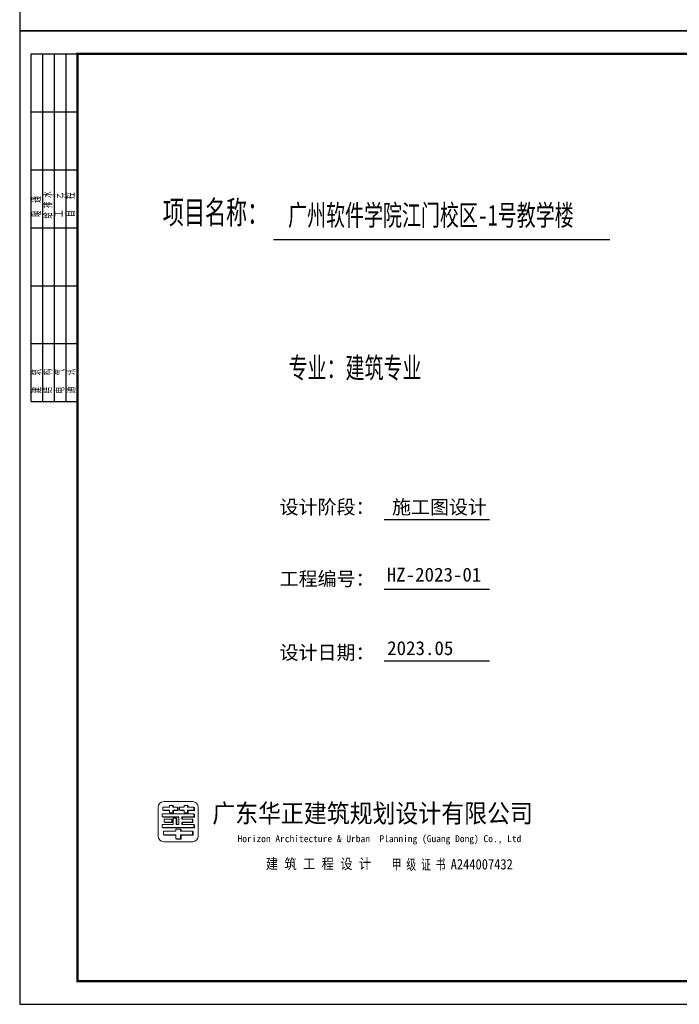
# Model space of a CAD drawing. Extents: x 1779708 to 7299578, y -1121471 to 88434.
# Tile 1 of 100: x 3833323 to 3861784, y -1084792 to -1042317. Entities that reach past the tile are written whole.
import ezdxf
from ezdxf.enums import TextEntityAlignment as Align

# ---------------------------------------------------------------- set-up
doc = ezdxf.new("R2010")
doc.units = 0
doc.header["$LTSCALE"] = 1000
doc.header["$MEASUREMENT"] = 0
doc.layers.get('0').update_dxf_attribs({"linetype": 'CONTINUOUS'})
for name, color, linetype in [('AXIS', 3, 'CONTINUOUS'), ('PUB_TEXT', 7, 'CONTINUOUS'), ('PUB_TITLE', 4, 'CONTINUOUS')]:
    doc.layers.add(name, color=color, linetype=linetype)
doc.layers.add('logo', color=81, linetype='CONTINUOUS', lineweight=18)
doc.styles.add('-华文中宋', font='txt', dxfattribs={"width": 0.8, "height": 750})
doc.styles.add('-宋体', font='simhei.ttf', dxfattribs={"width": 0.7})
doc.styles.get("Standard").update_dxf_attribs({"font": 'GBENOR', "bigfont": 'GBCBIG'})
doc.styles.add('STYLE1', font='txt', dxfattribs={"width": 0.5})
doc.styles.add('STYLE2', font='txt', dxfattribs={"width": 0.8, "height": 350})

# ---------------------------------------------------------------- blocks, each defined once
blk = doc.blocks.new('$titleblk$00000095')
for p, q in [((-150, 20), (-150, 0)), ((-150, 20), (0, 20)), ((-125, 20), (-125, 0)), ((-100, 20), (-100, 0)), ((-75, 20), (-75, 0)), ((-75, 20), (-75, 0)), ((-50, 20), (-50, 0)), ((-25, 20), (-25, 0)), ((0, 20), (0, 0)), ((-150, 15), (-75, 15)), ((-75, 15), (0, 15)), ((-150, 10), (-75, 10)), ((-75, 10), (0, 10)), ((-150, 5), (-75, 5)), ((-75, 5), (0, 5))]:
    blk.add_line(p, q)
at = {"width": 0.8}
for s, p in [('建   筑', (-146.45, 15.65)), ('暖  通', (-70.35, 15.73)), ('结   构', (-146.45, 10.91)), ('给 排 水', (-71.03, 10.9)), ('电   气', (-146.45, 5.65)), ('工   艺', (-70.35, 6.13)), ('通   讯', (-146.45, 0.88)), ('自   控', (-70.35, 1.24))]:
    blk.add_text(s, height=3.509, dxfattribs=at).set_placement(p)

msp = doc.modelspace()

# ---------------------------------------------------------------- hatches: boundary and pattern name
at = {"layer": 'logo'}
for points in [[(3840136, -1076281.5), (3840136, -1076419.8), (3839928.6, -1076419.8), (3839928.6, -1076530.4), (3839790.3, -1076530.4), (3839818.3, -1076548.1), (3839956.5, -1076548.1), (3839956.5, -1076437.4), (3840163.9, -1076437.4), (3840163.9, -1076299.2), (3840136, -1076281.5)], [(3839928.6, -1076212.4), (3839928.6, -1076281.5), (3839956.4, -1076281.4), (3839956.4, -1076230)], [(3840420.6, -1076530.4), (3840448.6, -1076548.1), (3840586.8, -1076548.1), (3840586.8, -1076437.4), (3840863.9, -1076437.4), (3840863.9, -1076299.2), (3840835.9, -1076281.5), (3840835.9, -1076419.8), (3840558.9, -1076419.8), (3840558.9, -1076530.4)], [(3840558.9, -1076212.5), (3840558.9, -1076281.5), (3840586.7, -1076281.5), (3840586.7, -1076230)], [(3840196.8, -1076717.8), (3840196.8, -1076701.7), (3839476.7, -1076701.7), (3839502.1, -1076717.8)], [(3839497.6, -1076419.8), (3839525.6, -1076437.4), (3839790.3, -1076437.4), (3839790.3, -1076419.8)], [(3840213.2, -1076419.8), (3840241.2, -1076437.4), (3840420.6, -1076437.4), (3840420.6, -1076419.8)], [(3840322.5, -1076701.7), (3840322.5, -1076806.6), (3840347.7, -1076806.6), (3840347.7, -1076717.8), (3840863.5, -1076717.8), (3840863.5, -1076592.1), (3840838.1, -1076576), (3840838.1, -1076701.7)], [(3840838.1, -1077037.2), (3840838.1, -1077162.9), (3839476.7, -1077162.9), (3839502.1, -1077178.9), (3840863.5, -1077178.9), (3840863.5, -1077053.2)], [(3839882.7, -1076806.6), (3839882.7, -1076932.3), (3839556.7, -1076932.3), (3839582.1, -1076948.4), (3839908.1, -1076948.4), (3839908.1, -1076822.7)], [(3840071.1, -1076764.6), (3840096.5, -1076780.6), (3840096.5, -1077037.2), (3840071.1, -1077037.2)], [(3840775.3, -1076806.6), (3840775.3, -1076932.3), (3840322.5, -1076932.3), (3840322.5, -1077037.2), (3840347.7, -1077037.2), (3840347.7, -1076948.4), (3840800.7, -1076948.4), (3840800.7, -1076822.7)], [(3840064.2, -1077493.5), (3840064.2, -1077477.4), (3839530, -1077477.4), (3839555.4, -1077493.5)], [(3840810.9, -1077493.5), (3840810.9, -1077349.2), (3840785.5, -1077325.8), (3840785.5, -1077477.4), (3840260.4, -1077477.4), (3840260.4, -1077654.4), (3840064.2, -1077654.4), (3840089.6, -1077670.4), (3840285.8, -1077670.4), (3840285.8, -1077493.5)], [(3840260.4, -1077239.9), (3840260.4, -1077325.9), (3840285.6, -1077325.5), (3840285.6, -1077256), (3840260.4, -1077239.9)]]:
    msp.add_hatch(color=256, dxfattribs=at).paths.add_polyline_path(points)

# ---------------------------------------------------------------- linework, layer by layer
for p, q in [((3839497.6, -1076419.8), (3839497.6, -1076281.5)), ((3839497.6, -1076281.5), (3839790.3, -1076281.5)), ((3839790.3, -1076281.5), (3839652.1, -1076281.5)), ((3839790.3, -1076212.4), (3839928.6, -1076212.4)), ((3839790.3, -1076281.5), (3839790.3, -1076212.4)), ((3839790.3, -1076212.4), (3839790.3, -1076281.5)), ((3839928.6, -1076212.4), (3839928.6, -1076281.5)), ((3839928.6, -1076212.4), (3839956.4, -1076230)), ((3839928.6, -1076281.5), (3840136, -1076281.5)), ((3839956.4, -1076230), (3839956.4, -1076281.4)), ((3840136, -1076281.5), (3840136, -1076281.5)), ((3840163.9, -1076299.2), (3840136, -1076281.5)), ((3840136, -1076281.5), (3840136, -1076419.8)), ((3840136, -1076281.5), (3840163.9, -1076299.2)), ((3840136, -1076281.5), (3840136, -1076419.8)), ((3840163.9, -1076437.4), (3840163.9, -1076299.2)), ((3840163.9, -1076299.2), (3840163.9, -1076437.4)), ((3840213.2, -1076419.8), (3840213.2, -1076281.5)), ((3840213.2, -1076281.5), (3840420.6, -1076281.5)), ((3840420.6, -1076212.4), (3840558.9, -1076212.4)), ((3840420.6, -1076281.5), (3840420.6, -1076212.4)), ((3840420.6, -1076212.4), (3840420.6, -1076281.5)), ((3840420.6, -1076212.4), (3840558.9, -1076212.4)), ((3840558.9, -1076212.4), (3840558.9, -1076281.5)), ((3840558.9, -1076212.5), (3840586.7, -1076230)), ((3840558.9, -1076281.5), (3840835.9, -1076281.5)), ((3840586.7, -1076230), (3840586.7, -1076281.5)), ((3840835.9, -1076281.5), (3840835.9, -1076281.5)), ((3840835.9, -1076281.5), (3840835.9, -1076419.8)), ((3840835.9, -1076419.8), (3840835.9, -1076281.5)), ((3840835.9, -1076281.5), (3840863.9, -1076299.2)), ((3840863.9, -1076437.4), (3840863.9, -1076299.2)), ((3840863.9, -1076299.2), (3840863.9, -1076437.4)), ((3839476.7, -1076576.1), (3840699.6, -1076576)), ((3839476.7, -1076703.8), (3839476.7, -1076576.4)), ((3839476.7, -1076701.7), (3840196.8, -1076701.7)), ((3839476.7, -1076701.7), (3839502.1, -1076717.8)), ((3839525.6, -1076437.4), (3839497.6, -1076419.8)), ((3839790.3, -1076419.8), (3839497.6, -1076419.8)), ((3839502.1, -1076717.8), (3840196.8, -1076717.8)), ((3839790.3, -1076437.4), (3839525.6, -1076437.4)), ((3839631.2, -1076576.1), (3839631.2, -1076576.1)), ((3840196.8, -1076701.7), (3839631.2, -1076701.7)), ((3839652.1, -1076419.8), (3839652.1, -1076419.8)), ((3839652.1, -1076419.8), (3839790.3, -1076419.8)), ((3839790.3, -1076419.8), (3839652.1, -1076419.8)), ((3840196.8, -1076717.8), (3839656.6, -1076717.8)), ((3839790.3, -1076437.4), (3839680, -1076437.4)), ((3839790.3, -1076419.8), (3839790.3, -1076437.4)), ((3839790.3, -1076530.4), (3839790.3, -1076419.8)), ((3839790.3, -1076530.4), (3839818.3, -1076548.1)), ((3839928.6, -1076530.4), (3839790.3, -1076530.4)), ((3839790.3, -1076530.4), (3839818.3, -1076548.1)), ((3839790.3, -1076530.4), (3839928.6, -1076530.4)), ((3839818.3, -1076548.1), (3839956.5, -1076548.1)), ((3839818.3, -1076548.1), (3839956.5, -1076548.1)), ((3839819.7, -1076576), (3840838.1, -1076576)), ((3840196.8, -1076701.7), (3839819.7, -1076701.7)), ((3839928.6, -1076419.8), (3839928.6, -1076530.4)), ((3840136, -1076419.8), (3839928.6, -1076419.8)), ((3839928.6, -1076419.8), (3839956.5, -1076437.4)), ((3839928.6, -1076419.8), (3839928.6, -1076530.4)), ((3840136, -1076419.8), (3839928.6, -1076419.8)), ((3839928.6, -1076530.4), (3839956.5, -1076548.1)), ((3840071.1, -1076576), (3839945.4, -1076576)), ((3839956.5, -1076419.8), (3839956.5, -1076548.1)), ((3839956.5, -1076437.4), (3840163.9, -1076437.4)), ((3839956.5, -1076548.1), (3839956.5, -1076437.4)), ((3840163.9, -1076437.4), (3839956.5, -1076437.4)), ((3840136, -1076419.8), (3840163.9, -1076437.4)), ((3840196.8, -1077037.2), (3840196.8, -1076701.7)), ((3840196.8, -1076701.7), (3840196.8, -1076717.8)), ((3840420.6, -1076419.8), (3840213.2, -1076419.8)), ((3840213.2, -1076419.8), (3840241.2, -1076437.4)), ((3840213.2, -1076419.8), (3840241.2, -1076437.4)), ((3840420.6, -1076419.8), (3840213.2, -1076419.8)), ((3840241.2, -1076437.4), (3840420.6, -1076437.4)), ((3840420.6, -1076437.4), (3840241.2, -1076437.4)), ((3840322.5, -1076701.7), (3840322.5, -1076806.6)), ((3840838.1, -1076701.7), (3840322.5, -1076701.7)), ((3840322.5, -1076701.7), (3840838.1, -1076701.7)), ((3840322.5, -1076806.6), (3840322.5, -1076701.7)), ((3840322.5, -1076701.7), (3840347.9, -1076717.8)), ((3840699.6, -1076701.7), (3840322.5, -1076701.7)), ((3840347.9, -1076717.8), (3840347.7, -1076806.6)), ((3840347.7, -1076806.6), (3840347.9, -1076717.8)), ((3840863.5, -1076717.8), (3840347.9, -1076717.8)), ((3840347.9, -1076717.8), (3840863.5, -1076717.8)), ((3840420.6, -1076437.4), (3840420.6, -1076419.8)), ((3840420.6, -1076530.4), (3840420.6, -1076419.8)), ((3840420.6, -1076530.4), (3840448.6, -1076548.1)), ((3840558.9, -1076530.4), (3840420.6, -1076530.4)), ((3840420.6, -1076530.4), (3840448.6, -1076548.1)), ((3840420.6, -1076530.4), (3840558.9, -1076530.4)), ((3840448.2, -1076576), (3840573.9, -1076576)), ((3840448.6, -1076548.1), (3840586.8, -1076548.1)), ((3840448.6, -1076548.1), (3840586.8, -1076548.1)), ((3840558.9, -1076419.8), (3840558.9, -1076530.4)), ((3840697.4, -1076419.8), (3840558.9, -1076419.8)), ((3840558.9, -1076419.8), (3840586.8, -1076437.4)), ((3840835.9, -1076419.8), (3840558.9, -1076419.8)), ((3840558.9, -1076419.8), (3840558.9, -1076530.4)), ((3840558.9, -1076530.4), (3840586.8, -1076548.1)), ((3840586.8, -1076437.4), (3840725.4, -1076437.4)), ((3840586.8, -1076548.1), (3840586.8, -1076437.4)), ((3840586.8, -1076437.4), (3840863.9, -1076437.4)), ((3840586.8, -1076437.4), (3840586.8, -1076548.1)), ((3840835.9, -1076419.8), (3840863.9, -1076437.4)), ((3840838.1, -1076576), (3840838.1, -1076701.7)), ((3840838.1, -1076701.7), (3840838.1, -1076576)), ((3840838.1, -1076576), (3840863.5, -1076592.1)), ((3840838.1, -1076576), (3840838.1, -1076701.7)), ((3840838.1, -1076701.7), (3840863.5, -1076717.8)), ((3840863.5, -1076592.1), (3840863.5, -1076717.8)), ((3840863.5, -1076592.1), (3840863.5, -1076717.8)), ((3839476.7, -1077037.2), (3839945.4, -1077037.2)), ((3839476.7, -1077162.9), (3839476.7, -1077037.2)), ((3839476.7, -1077162.9), (3840838.1, -1077162.9)), ((3839476.7, -1077162.9), (3839502.1, -1077178.9)), ((3839556.7, -1076806.6), (3839556.7, -1076932.3)), ((3839882.7, -1076806.6), (3839556.7, -1076806.6)), ((3839556.7, -1076932.3), (3839882.7, -1076932.3)), ((3839556.7, -1076932.3), (3839582.1, -1076948.4)), ((3839908.1, -1076948.4), (3839582.1, -1076948.4)), ((3840699.6, -1077162.9), (3839631.2, -1077162.9)), ((3839882.7, -1076932.3), (3839711.1, -1076932.3)), ((3839736.5, -1076948.4), (3839908.1, -1076948.4)), ((3839882.7, -1076932.3), (3839882.7, -1076806.6)), ((3839882.7, -1076806.6), (3839908.1, -1076822.7)), ((3839882.7, -1076806.6), (3839908.1, -1076822.7)), ((3839882.7, -1076932.3), (3839882.7, -1076806.6)), ((3839882.7, -1076932.3), (3839908.1, -1076948.4)), ((3839908.1, -1076822.7), (3839908.1, -1076948.4)), ((3839908.1, -1076822.7), (3839908.1, -1076948.4)), ((3839945.4, -1076764.6), (3840071.1, -1076764.6)), ((3839945.4, -1077037.2), (3839945.4, -1076764.6)), ((3839945.4, -1076764.6), (3840071.1, -1076764.6)), ((3839945.4, -1076764.6), (3840071.1, -1076764.6)), ((3840071.1, -1076764.6), (3840071.1, -1077037.2)), ((3840071.1, -1077037.2), (3840071.1, -1076764.6)), ((3840071.1, -1076764.6), (3840096.5, -1076780.6)), ((3840071.1, -1076764.6), (3840096.5, -1076780.6)), ((3840071.1, -1077037.2), (3840196.8, -1077037.2)), ((3840096.5, -1077037.2), (3840071.1, -1077037.2)), ((3840071.1, -1077037.2), (3840196.8, -1077037.2)), ((3840096.5, -1076780.6), (3840096.5, -1077037.2)), ((3840096.5, -1077037.2), (3840096.5, -1076780.6)), ((3840322.5, -1076806.6), (3840636.8, -1076806.6)), ((3840347.7, -1076806.6), (3840322.5, -1076806.6)), ((3840775.3, -1076806.6), (3840322.5, -1076806.6)), ((3840322.5, -1076932.3), (3840322.5, -1077037.2)), ((3840775.3, -1076932.3), (3840322.5, -1076932.3)), ((3840322.5, -1076932.3), (3840636.8, -1076932.3)), ((3840322.5, -1077037.2), (3840322.5, -1076932.3)), ((3840322.5, -1076932.3), (3840636.8, -1076932.3)), ((3840322.5, -1077037.2), (3840699.6, -1077037.2)), ((3840347.7, -1077037.2), (3840322.5, -1077037.2)), ((3840838.1, -1077037.2), (3840322.5, -1077037.2)), ((3840347.9, -1076948.4), (3840347.7, -1077037.2)), ((3840347.7, -1077037.2), (3840347.9, -1076948.4)), ((3840800.7, -1076948.4), (3840347.9, -1076948.4)), ((3840347.9, -1076948.4), (3840662.2, -1076948.4)), ((3840699.6, -1077037.2), (3840699.6, -1077037.2)), ((3840775.3, -1076932.3), (3840775.3, -1076806.6)), ((3840775.3, -1076806.6), (3840800.7, -1076822.7)), ((3840775.3, -1076932.3), (3840800.7, -1076948.4)), ((3840800.7, -1076822.7), (3840800.7, -1076942.3)), ((3840800.7, -1076822.7), (3840800.7, -1076948.4)), ((3840838.1, -1077162.9), (3840838.1, -1077037.2)), ((3840838.1, -1077037.2), (3840863.5, -1077053.2)), ((3840838.1, -1077162.9), (3840863.5, -1077178.9)), ((3840863.5, -1077053.2), (3840863.5, -1077178.9)), ((3840863.5, -1077053.2), (3840863.5, -1077178.9)), ((3839502.1, -1077178.9), (3840863.5, -1077178.9)), ((3840064.2, -1077325.8), (3839530, -1077325.8)), ((3839530, -1077325.8), (3839530, -1077477.4)), ((3839530, -1077477.4), (3839555.4, -1077493.5)), ((3839530, -1077477.4), (3840064.2, -1077477.4)), ((3840064.2, -1077493.5), (3839555.4, -1077493.5)), ((3839555.4, -1077493.5), (3840064.2, -1077493.5)), ((3840725, -1077178.9), (3839656.6, -1077178.9)), ((3839684.5, -1077477.4), (3840064.2, -1077477.4)), ((3839720.7, -1077477.4), (3839720.7, -1077477.4)), ((3839720.7, -1077477.4), (3839720.7, -1077477.4)), ((3840064.2, -1077239.9), (3840260.4, -1077239.9)), ((3840064.2, -1077239.9), (3840064.2, -1077325.8)), ((3840064.2, -1077477.4), (3840064.2, -1077654.4)), ((3840260.4, -1077239.9), (3840260.4, -1077239.9)), ((3840285.6, -1077256), (3840260.4, -1077239.9)), ((3840260.4, -1077239.9), (3840260.4, -1077325.9)), ((3840260.4, -1077325.9), (3840285.6, -1077325.5)), ((3840785.5, -1077325.8), (3840260.4, -1077325.8)), ((3840260.4, -1077477.4), (3840785.5, -1077477.4)), ((3840260.4, -1077654.4), (3840260.4, -1077477.4)), ((3840260.4, -1077477.4), (3840285.8, -1077493.5)), ((3840260.4, -1077477.4), (3840636.9, -1077477.4)), ((3840260.4, -1077643.1), (3840260.4, -1077477.4)), ((3840285.6, -1077325.5), (3840285.6, -1077256)), ((3840285.8, -1077493.5), (3840285.8, -1077670.4)), ((3840810.9, -1077493.5), (3840285.8, -1077493.5)), ((3840285.8, -1077670.4), (3840285.8, -1077493.5)), ((3840285.8, -1077493.5), (3840810.9, -1077493.5)), ((3840636.9, -1077325.8), (3840636.9, -1077325.8)), ((3840785.5, -1077325.8), (3840810.9, -1077349.2)), ((3840785.5, -1077325.8), (3840785.5, -1077477.4)), ((3840785.5, -1077477.4), (3840810.9, -1077493.5)), ((3840810.9, -1077349.2), (3840810.9, -1077493.5)), ((3840064.2, -1077654.4), (3840260.4, -1077654.4)), ((3840089.6, -1077670.4), (3840064.2, -1077654.4)), ((3840064.2, -1077654.4), (3840089.6, -1077670.4)), ((3840064.2, -1077654.4), (3840260.4, -1077654.4)), ((3840260.4, -1077654.4), (3840285.8, -1077670.4))]:
    msp.add_line(p, q, dxfattribs=at)
msp.add_lwpolyline([(3839298.3, -1076288.1, -0.4081506), (3839536.9, -1076049.5), (3840787.8, -1076049.5, -0.4081506), (3841026.3, -1076288.1), (3841026.3, -1077539, -0.4081506), (3840787.8, -1077777.5), (3839536.9, -1077777.5, -0.4081506), (3839298.3, -1077539)], format="xyb", close=True, dxfattribs=at)
for points in [[(3839928.6, -1076212.4), (3839928.6, -1076281.5), (3839956.4, -1076281.4), (3839956.4, -1076230)], [(3840420.6, -1076530.4), (3840448.6, -1076548.1), (3840586.8, -1076548.1), (3840586.8, -1076437.4), (3840863.9, -1076437.4), (3840863.9, -1076299.2), (3840835.9, -1076281.5), (3840835.9, -1076419.8), (3840558.9, -1076419.8), (3840558.9, -1076530.4)], [(3840558.9, -1076212.5), (3840558.9, -1076281.5), (3840586.7, -1076281.5), (3840586.7, -1076230)], [(3840196.8, -1076717.8), (3840196.8, -1076701.7), (3839476.7, -1076701.7), (3839502.1, -1076717.8)], [(3839497.6, -1076419.8), (3839525.6, -1076437.4), (3839790.3, -1076437.4), (3839790.3, -1076419.8)], [(3840322.5, -1076701.7), (3840322.5, -1076806.6), (3840347.7, -1076806.6), (3840347.7, -1076717.8), (3840863.5, -1076717.8), (3840863.5, -1076592.1), (3840838.1, -1076576), (3840838.1, -1076701.7)], [(3840838.1, -1077037.2), (3840838.1, -1077162.9), (3839476.7, -1077162.9), (3839502.1, -1077178.9), (3840863.5, -1077178.9), (3840863.5, -1077053.2)], [(3839882.7, -1076806.6), (3839882.7, -1076932.3), (3839556.7, -1076932.3), (3839582.1, -1076948.4), (3839908.1, -1076948.4), (3839908.1, -1076822.7)], [(3840775.3, -1076806.6), (3840775.3, -1076932.3), (3840322.5, -1076932.3), (3840322.5, -1077037.2), (3840347.7, -1077037.2), (3840347.7, -1076948.4), (3840800.7, -1076948.4), (3840800.7, -1076822.7)], [(3840064.2, -1077493.5), (3840064.2, -1077477.4), (3839530, -1077477.4), (3839555.4, -1077493.5)], [(3840810.9, -1077493.5), (3840810.9, -1077349.2), (3840785.5, -1077325.8), (3840785.5, -1077477.4), (3840260.4, -1077477.4), (3840260.4, -1077654.4), (3840064.2, -1077654.4), (3840089.6, -1077670.4), (3840285.8, -1077670.4), (3840285.8, -1077493.5), (3840810.9, -1077493.5)]]:
    msp.add_lwpolyline(points, close=True, dxfattribs=at)
at = {"layer": 'PUB_TEXT'}
for p, q in [((3844273.6, -1051795.1), (3858788.3, -1051795.1)), ((3849054.4, -1063884.8), (3853595.2, -1063884.8)), ((3849054.4, -1066881), (3853595.2, -1066881)), ((3849054.4, -1069971.3), (3853595.2, -1069971.3))]:
    msp.add_line(p, q, dxfattribs=at)
at = {"layer": 'PUB_TITLE'}
for points in [[(3833323.3, -1042792.1), (3892723.3, -1042792.1), (3892723.3, -1000792.1), (3833323.3, -1000792.1)], [(3833323.3, -1084792.1), (3892723.3, -1084792.1), (3892723.3, -1042792.1), (3833323.3, -1042792.1)]]:
    msp.add_lwpolyline(points, close=True, dxfattribs=at)
at = {"layer": 'PUB_TITLE', "const_width": 100}
msp.add_lwpolyline([(3835823.3, -1083792.1), (3891723.3, -1083792.1), (3891723.3, -1043792.1), (3835823.3, -1043792.1)], close=True, dxfattribs=at)

# ---------------------------------------------------------------- block references
at = {"layer": 'PUB_TITLE', "xscale": 100, "yscale": 100, "zscale": 100, "rotation": 90}
msp.add_blockref('$titleblk$00000095', (3835823.3, -1043792.1), dxfattribs=at)

# ---------------------------------------------------------------- texts
at = {"style": '-宋体'}
msp.add_text('Horizon Architecture & Urban  Planning (Guang Dong) Co., Ltd', height=300, dxfattribs=at).set_placement((3842723, -1077797.3))
at = {"layer": 'AXIS', "style": 'STYLE1', "width": 0.9}
msp.add_text('建 筑 工 程 设 计', height=450, dxfattribs=at).set_placement((3846215.7, -1079089.6), align=Align.BOTTOM_CENTER)
at = {"layer": 'AXIS'}
for s, style, width, p, p2 in [('甲 级 证 书', 'STYLE1', 0.663012, (3849369.5, -1078985), (3851703.3, -1078985)), ('A244007432', 'STYLE2', 0.837579, (3851919.2, -1078974.5), (3854599.4, -1078974.5))]:
    msp.add_text(s, height=450, dxfattribs=dict(at, style=style, width=width)).set_placement(p, p2, align=Align.FIT)
at = {"layer": 'PUB_TEXT'}
for s, height, style, width, p in [('项目名称：  ', 1000, 'STYLE2', 0.7, (3839496.2, -1051128.5)), ('广州软件学院江门校区-1号教学楼', 900, 'STYLE2', 0.7, (3844902.9, -1051200.4)), ('专业：建筑专业', 900, 'STYLE2', 0.7, (3844925.3, -1057786.3)), ('广东华正建筑规划设计有限公司', 800, '-华文中宋', 0.95, (3841632.7, -1076953.6))]:
    msp.add_text(s, height=height, dxfattribs=dict(at, style=style, width=width)).set_placement(p)
at = {"layer": 'PUB_TEXT', "style": '-宋体'}
for s, p in [('设计阶段：', (3844538.5, -1063640.2)), ('施工图设计', (3849388.5, -1063640.2)), ('工程编号：', (3844538.5, -1066735.5)), ('HZ-2023-01', (3849159.8, -1066557.6)), ('设计日期：', (3844538.5, -1069914.9)), ('2023.05', (3849177.7, -1069726.6))]:
    msp.add_text(s, height=600, dxfattribs=at).set_placement(p)

doc.saveas('drawing.dxf')
